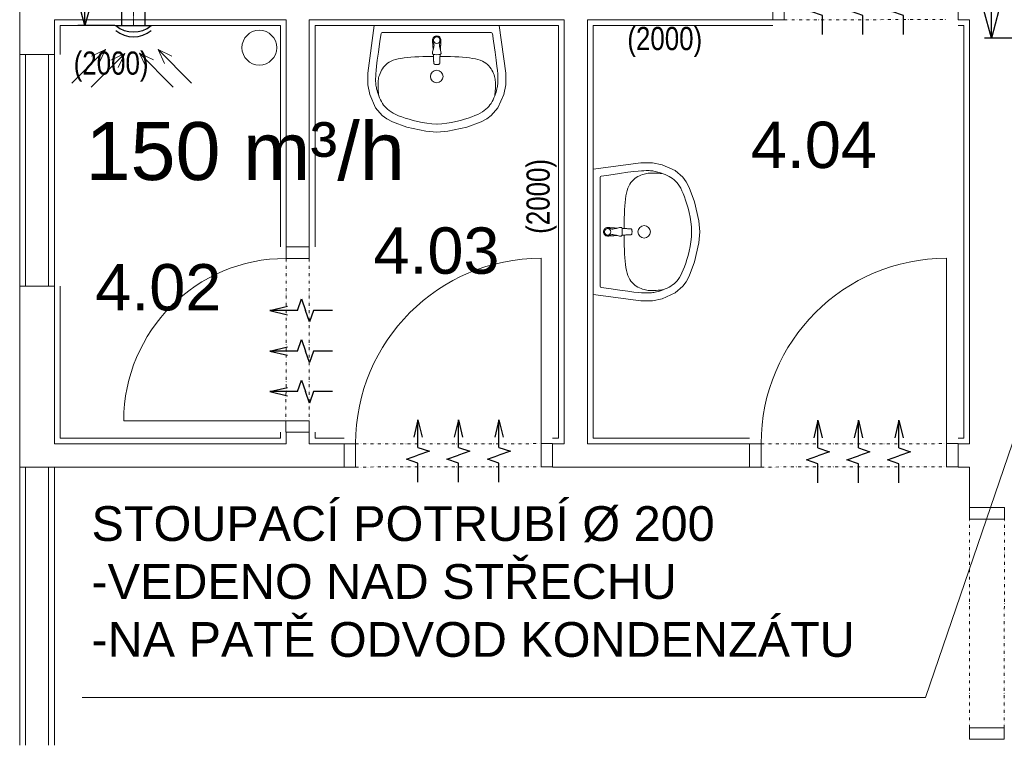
# Model space of a CAD drawing. Header units: millimetres. Extents: x 918337 to 1269480, y -257156 to -67477.
# Tile 46 of 114: x 1123336 to 1127585, y -222198 to -219092. Entities that reach past the tile are written whole.
import ezdxf

# ---------------------------------------------------------------- set-up
doc = ezdxf.new("R2010")
doc.units = ezdxf.units.MM
doc.linetypes.add('ACAD_ISO10W100', pattern=[18.5, 12, -3, 0.5, -3])
doc.linetypes.add('DĚLICÍ2', pattern=[15.875, 6.35, -3.175, 0, -3.175, 0, -3.175])
doc.layers.get('0').update_dxf_attribs({"color": 8, "lineweight": 9})
for name, color, linetype, lineweight in [('1VZT - LEGENDY', 7, 'Continuous', 13), ('1VZT-POPIS', 7, 'Continuous', 13), ('1VZT-POTRUBI', 4, 'Continuous', 30), ('1VZT-ČERCHOVANÁ', 7, 'ACAD_ISO10W100', 9), ('LEGENDY', 7, 'Continuous', 9), ('St_plocha_místnosti', 3, 'Continuous', 18)]:
    doc.layers.add(name, color=color, linetype=linetype, lineweight=lineweight)
doc.layers.add('1VZT-vytápění', color=1, linetype='Continuous')
doc.styles.add('Andy', font='arial.ttf')
doc.styles.get("Standard").update_dxf_attribs({"font": 'arial.ttf'})
doc.dimstyles.new('ISO-25', dxfattribs={"dimtxt": 2.5, "dimasz": 2.5, "dimexe": 1.25, "dimexo": 0.625, "dimtad": 1, "dimtxsty": 'Standard', "dimcen": 2.5, "dimadec": 0, "dimazin": 0, "dimtfac": 1, "dimtmove": 0, "dimatfit": 3, "dimfxl": 1, "dimarcsym": 0})

# ---------------------------------------------------------------- blocks, each defined once
blk = doc.blocks.new('asaas')
at = {"layer": '1VZT-POTRUBI', "ltscale": 0.1}
blk.add_line((1122601.9, -249372.7), (1122751.9, -249372.7), dxfattribs=at)
for centre in [(1122676.9, -249282.6), (1122676.9, -249303.9)]:
    blk.add_arc(centre, 117.7, 229.9161, 310.0839, dxfattribs=at)
blk = doc.blocks.new('sdcwdweedwed')
at = {"layer": '1VZT - LEGENDY', "ltscale": 0.5}
for p, q in [((1122410.5, -249621.8), (1122555.8, -249476.5)), ((1122494.2, -249638.4), (1122639.5, -249493.2)), ((1122555.8, -249476.5), (1122495.9, -249505.1)), ((1122555.8, -249476.5), (1122527.2, -249536.5)), ((1122639.5, -249493.2), (1122579.6, -249521.8)), ((1122639.5, -249493.2), (1122610.9, -249553.1)), ((1122848.5, -249637.7), (1122703.2, -249492.4)), ((1122703.2, -249492.4), (1122731.8, -249552.4)), ((1122703.2, -249492.4), (1122763.1, -249521.1)), ((1122928, -249621.8), (1122782.8, -249476.5)), ((1122782.8, -249476.5), (1122811.4, -249536.5)), ((1122782.8, -249476.5), (1122842.7, -249505.1))]:
    blk.add_line(p, q, dxfattribs=at)
blk = doc.blocks.new('wedwdwedw')
at = {"layer": '1VZT - LEGENDY'}
blk.add_blockref('sdcwdweedwed', (0, 0), dxfattribs=at)
at = {"layer": '1VZT-POTRUBI'}
blk.add_blockref('asaas', (0, 0), dxfattribs=at)
blk = doc.blocks.new('fegevdfvdfv')
at = {"layer": '1VZT-vytápění'}
for p, q in [((-286977.9, 271465.6), (-286995.9, 271389.6)), ((-286977.9, 271465.6), (-286959.9, 271389.6)), ((-286977.9, 271346.2), (-286977.9, 271465.6)), ((-286803, 271465.6), (-286821, 271389.6)), ((-286803, 271465.6), (-286785, 271389.6)), ((-286803, 271346.2), (-286803, 271465.6)), ((-286628.1, 271465.6), (-286646.1, 271389.6)), ((-286628.1, 271465.6), (-286610, 271389.6)), ((-286628.1, 271346.2), (-286628.1, 271465.6)), ((-286977.9, 271346.2), (-286928.2, 271329.2)), ((-286803, 271346.2), (-286753.3, 271329.2)), ((-286628.1, 271346.2), (-286578.4, 271329.2)), ((-287027.6, 271295.1), (-286977.9, 271312.2)), ((-286977.9, 271278.1), (-287027.6, 271295.1)), ((-286928.2, 271329.2), (-286977.9, 271312.2)), ((-286852.7, 271295.1), (-286803, 271312.2)), ((-286803, 271278.1), (-286852.7, 271295.1)), ((-286753.3, 271329.2), (-286803, 271312.2)), ((-286677.7, 271295.1), (-286628.1, 271312.2)), ((-286628.1, 271278.1), (-286677.7, 271295.1)), ((-286578.4, 271329.2), (-286628.1, 271312.2)), ((-286977.9, 271195.6), (-286977.9, 271278.1)), ((-286803, 271195.6), (-286803, 271278.1)), ((-286628.1, 271195.6), (-286628.1, 271278.1))]:
    blk.add_line(p, q, dxfattribs=at)
blk = doc.blocks.new('_Open30')
at = {"color": 0, "linetype": 'ByBlock', "lineweight": -2}
for p, q in [((-1, 0.268), (0, 0)), ((0, 0), (-1, -0.268)), ((0, 0), (-1, 0))]:
    blk.add_line(p, q, dxfattribs=at)
blk = doc.blocks.new('*D837')
at = {"layer": '1VZT - LEGENDY', "color": 0, "lineweight": -2, "ltscale": 0.1, "transparency": 16777216}
for p, q in [((1127618.1, -218464.7), (1127499.5, -218464.7)), ((1127529.5, -218584.7), (1127529.5, -219051.8)), ((1127618.1, -219171.8), (1127499.5, -219171.8))]:
    blk.add_line(p, q, dxfattribs=at)
at = {"layer": 'Defpoints', "color": 0, "ltscale": 0.1, "transparency": 16777216}
for p in [(1127648.1, -218464.7), (1127529.5, -219171.8), (1127648.1, -219171.8)]:
    blk.add_point(p, dxfattribs=at)
at = {"layer": '1VZT - LEGENDY', "color": 0, "lineweight": -2, "ltscale": 0.1, "transparency": 16777216, "xscale": 120, "yscale": 120, "zscale": 120}
for p, rotation in [((1127529.5, -218464.7), 90), ((1127529.5, -219171.8), 270)]:
    blk.add_blockref('_Open30', p, dxfattribs=dict(at, rotation=rotation))
at = {"layer": '1VZT - LEGENDY', "color": 0, "ltscale": 0.1, "transparency": 16777216, "insert": (1127438.2, -218818.3), "char_height": 120, "attachment_point": 5, "rotation": 90}
blk.add_mtext('700', dxfattribs=at)
blk = doc.blocks.new('*D839')
at = {"layer": '1VZT - LEGENDY', "color": 0, "lineweight": -2, "ltscale": 0.1, "transparency": 16777216}
for p, q in [((1123746.6, -218472.2), (1123587.1, -218472.2)), ((1123617.1, -218592.2), (1123617.1, -218997.8)), ((1123746.6, -219117.8), (1123587.1, -219117.8))]:
    blk.add_line(p, q, dxfattribs=at)
at = {"layer": 'Defpoints', "color": 0, "ltscale": 0.1, "transparency": 16777216}
for p in [(1123776.6, -218472.2), (1123617.1, -219117.8), (1123776.6, -219117.8)]:
    blk.add_point(p, dxfattribs=at)
at = {"layer": '1VZT - LEGENDY', "color": 0, "lineweight": -2, "ltscale": 0.1, "transparency": 16777216, "xscale": 120, "yscale": 120, "zscale": 120}
for p, rotation in [((1123617.1, -218472.2), 90), ((1123617.1, -219117.8), 270)]:
    blk.add_blockref('_Open30', p, dxfattribs=dict(at, rotation=rotation))
at = {"layer": '1VZT - LEGENDY', "color": 0, "ltscale": 0.1, "transparency": 16777216, "insert": (1123525.9, -218795), "char_height": 120, "attachment_point": 5, "rotation": 90}
blk.add_mtext('650', dxfattribs=at)
blk = doc.blocks.new('ASXAXASXAX')
at = {"color": 8, "ltscale": 2}
for p, q in [((1153627.3, -252448.3), (1153627.3, -252848.3)), ((1156877.3, -252698.3), (1156877.3, -252598.3)), ((1157677.3, -252698.3), (1157677.3, -252598.3)), ((1154777.3, -252698.3), (1153777.3, -252698.3)), ((1153777.3, -252698.3), (1153777.3, -252848.3)), ((1154777.3, -252698.3), (1154777.3, -253678.3)), ((1155977.3, -252698.3), (1154877.3, -252698.3)), ((1154877.3, -252698.3), (1154877.3, -253678.3)), ((1155977.3, -252698.3), (1155977.3, -254528.3)), ((1156877.3, -252698.3), (1156077.3, -252698.3)), ((1156077.3, -252698.3), (1156077.3, -254528.3)), ((1157727.3, -252698.3), (1157677.3, -252698.3)), ((1157727.3, -252698.3), (1157727.3, -254528.3)), ((1153627.3, -253848.3), (1153627.3, -252848.3)), ((1153777.3, -252848.3), (1153627.3, -252848.3)), ((1153652.3, -253848.3), (1153652.3, -252848.3)), ((1153752.3, -253848.3), (1153752.3, -252848.3)), ((1153777.3, -252848.3), (1153777.3, -253848.3)), ((1154777.3, -253678.3), (1154877.3, -253678.3)), ((1153777.3, -253848.3), (1153627.3, -253848.3)), ((1153627.3, -253848.3), (1153627.3, -254628.3)), ((1153777.3, -253848.3), (1153777.3, -254528.3)), ((1154777.3, -254478.3), (1154877.3, -254478.3)), ((1154777.3, -254478.3), (1154777.3, -254528.3)), ((1154877.3, -254478.3), (1154877.3, -254528.3)), ((1154777.3, -254528.3), (1153777.3, -254528.3)), ((1155027.3, -254528.3), (1154877.3, -254528.3)), ((1155027.3, -254528.3), (1155027.3, -254628.3)), ((1155977.3, -254528.3), (1155927.3, -254528.3)), ((1155927.3, -254528.3), (1155927.3, -254628.3)), ((1156777.3, -254528.3), (1156077.3, -254528.3)), ((1156777.3, -254528.3), (1156777.3, -254628.3)), ((1157727.3, -254528.3), (1157677.3, -254528.3)), ((1157677.3, -254528.3), (1157677.3, -254628.3)), ((1153627.3, -255828.3), (1153627.3, -254628.3)), ((1155027.3, -254628.3), (1153627.3, -254628.3)), ((1153652.3, -255828.3), (1153652.3, -254628.3)), ((1153752.3, -255828.3), (1153752.3, -254628.3)), ((1153777.3, -254628.3), (1153777.3, -255828.3)), ((1156777.3, -254628.3), (1155927.3, -254628.3)), ((1157727.3, -254628.3), (1157677.3, -254628.3)), ((1157727.3, -254628.3), (1157727.3, -254803.3)), ((1157727.3, -254803.3), (1157877.3, -254803.3))]:
    blk.add_line(p, q, dxfattribs=at)
at = {"color": 8, "ltscale": 1.5}
for p, q in [((1154752.3, -252723.3), (1153802.3, -252723.3)), ((1153802.3, -252723.3), (1153802.3, -252848.3)), ((1154752.3, -253678.3), (1154752.3, -252723.3)), ((1155952.3, -252723.3), (1154902.3, -252723.3)), ((1154902.3, -252723.3), (1154902.3, -253678.3)), ((1155952.3, -254503.3), (1155952.3, -252723.3)), ((1156877.3, -252723.3), (1156102.3, -252723.3)), ((1156102.3, -252723.3), (1156102.3, -254503.3)), ((1157702.3, -252723.3), (1157677.3, -252723.3)), ((1157702.3, -254503.3), (1157702.3, -252723.3)), ((1153802.3, -253848.3), (1153802.3, -254503.3)), ((1153802.3, -254503.3), (1154752.3, -254503.3)), ((1154752.3, -254503.3), (1154752.3, -254478.3)), ((1154902.3, -254478.3), (1154902.3, -254503.3)), ((1154902.3, -254503.3), (1155027.3, -254503.3)), ((1155927.3, -254503.3), (1155952.3, -254503.3)), ((1156102.3, -254503.3), (1156777.3, -254503.3)), ((1157677.3, -254503.3), (1157702.3, -254503.3))]:
    blk.add_line(p, q, dxfattribs=at)
at = {"color": 8}
for p, q in [((1155157.3, -252723.4), (1155129.5, -252929.2)), ((1155157.3, -252723.4), (1155697.3, -252723.2)), ((1155697.3, -252723.2), (1155725.2, -252929)), ((1155187.3, -252757.6), (1155182.2, -252790.5)), ((1155192.3, -252753.4), (1155662.2, -252753.3)), ((1155667.2, -252757.5), (1155672.3, -252790.3)), ((1155182.2, -252790.5), (1155175.2, -252837.8)), ((1155409, -252785), (1155409.1, -252787.3)), ((1155409.1, -252787.3), (1155409.2, -252789.2)), ((1155409.2, -252789.2), (1155409.3, -252790.9)), ((1155409.3, -252790.9), (1155409.3, -252792.3)), ((1155409.3, -252792.3), (1155409.4, -252793.6)), ((1155409.4, -252793.6), (1155409.4, -252794.7)), ((1155409.4, -252794.7), (1155409.5, -252795.8)), ((1155409.5, -252795.8), (1155409.6, -252796.9)), ((1155409.6, -252796.9), (1155409.6, -252797.9)), ((1155409.6, -252797.9), (1155409.7, -252799)), ((1155409.7, -252799), (1155409.8, -252800.1)), ((1155409.8, -252800.1), (1155409.9, -252801.3)), ((1155409.9, -252801.3), (1155410, -252802.6)), ((1155410, -252802.6), (1155410.1, -252803.9)), ((1155410.1, -252803.9), (1155410.2, -252805.3)), ((1155410.2, -252805.3), (1155410.3, -252806.8)), ((1155410.3, -252806.8), (1155410.4, -252808.3)), ((1155410.4, -252778.6), (1155410.4, -252778.6)), ((1155410.4, -252808.3), (1155410.5, -252809.8)), ((1155412.3, -252786.9), (1155413, -252793.9)), ((1155413, -252793.9), (1155414.3, -252799.7)), ((1155414.3, -252799.7), (1155415.2, -252804.2)), ((1155414.4, -252773.1), (1155414.4, -252773.1)), ((1155415.6, -252808.3), (1155414.9, -252813.7)), ((1155415.2, -252804.2), (1155415.6, -252808.3)), ((1155420.2, -252769.5), (1155420.2, -252769.5)), ((1155427.3, -252768.3), (1155427.3, -252768.3)), ((1155434.3, -252769.5), (1155434.3, -252769.5)), ((1155439.3, -252804.2), (1155439, -252808.3)), ((1155439, -252808.3), (1155439.7, -252813.7)), ((1155440.3, -252799.7), (1155439.3, -252804.2)), ((1155440.2, -252773.1), (1155440.2, -252773.1)), ((1155441.5, -252793.9), (1155440.3, -252799.7)), ((1155442.3, -252786.9), (1155441.5, -252793.9)), ((1155444.1, -252778.6), (1155444.1, -252778.6)), ((1155444.2, -252808.3), (1155444.1, -252809.8)), ((1155444.3, -252806.8), (1155444.2, -252808.3)), ((1155444.4, -252805.3), (1155444.3, -252806.8)), ((1155444.5, -252803.9), (1155444.4, -252805.3)), ((1155444.6, -252802.5), (1155444.5, -252803.9)), ((1155444.7, -252801.3), (1155444.6, -252802.5)), ((1155444.8, -252800.1), (1155444.7, -252801.3)), ((1155444.9, -252797.9), (1155444.8, -252799)), ((1155444.8, -252799), (1155444.8, -252800.1)), ((1155445, -252796.8), (1155444.9, -252797.9)), ((1155445.1, -252794.7), (1155445, -252795.8)), ((1155445, -252795.8), (1155445, -252796.8)), ((1155445.2, -252793.6), (1155445.1, -252794.7)), ((1155445.3, -252790.9), (1155445.2, -252792.3)), ((1155445.2, -252792.3), (1155445.2, -252793.6)), ((1155445.4, -252789.2), (1155445.3, -252790.9)), ((1155445.5, -252785), (1155445.4, -252787.3)), ((1155445.4, -252787.3), (1155445.4, -252789.2)), ((1155672.3, -252790.3), (1155679.3, -252837.7)), ((1155175.2, -252837.8), (1155170.4, -252873.2)), ((1155409.1, -252836.8), (1155408.3, -252843.5)), ((1155408.3, -252843.5), (1155409.2, -252845.8)), ((1155412.6, -252823.8), (1155409.1, -252836.8)), ((1155409.2, -252845.8), (1155410.7, -252846.8)), ((1155410.5, -252809.8), (1155410.6, -252811.3)), ((1155410.6, -252811.3), (1155410.7, -252812.8)), ((1155410.7, -252812.8), (1155410.8, -252814.4)), ((1155410.7, -252846.8), (1155414.7, -252848)), ((1155410.8, -252814.4), (1155410.9, -252816.2)), ((1155410.9, -252816.2), (1155411, -252818.1)), ((1155411, -252818.1), (1155411.2, -252820.2)), ((1155411.2, -252820.2), (1155411.3, -252822.5)), ((1155411.3, -252822.5), (1155411.5, -252825)), ((1155411.5, -252825), (1155411.7, -252827.4)), ((1155414.9, -252813.7), (1155412.6, -252823.8)), ((1155412.9, -252847.6), (1155413.1, -252850.8)), ((1155413.1, -252850.8), (1155413.2, -252854.4)), ((1155414.7, -252848), (1155418.4, -252848.5)), ((1155418.4, -252848.5), (1155427.3, -252849.2)), ((1155436.2, -252848.5), (1155427.3, -252849.2)), ((1155439.9, -252848), (1155436.2, -252848.5)), ((1155439.7, -252813.7), (1155441.9, -252823.7)), ((1155443.9, -252846.7), (1155439.9, -252848)), ((1155441.5, -252850.8), (1155441.3, -252854.4)), ((1155441.7, -252847.6), (1155441.5, -252850.8)), ((1155441.9, -252823.7), (1155445.5, -252836.8)), ((1155443.1, -252825), (1155442.9, -252827.4)), ((1155443.2, -252822.5), (1155443.1, -252825)), ((1155443.4, -252820.1), (1155443.2, -252822.5)), ((1155443.5, -252818.1), (1155443.4, -252820.1)), ((1155443.7, -252816.2), (1155443.5, -252818.1)), ((1155443.8, -252814.4), (1155443.7, -252816.2)), ((1155443.9, -252812.8), (1155443.8, -252814.4)), ((1155444, -252811.3), (1155443.9, -252812.8)), ((1155445.3, -252845.8), (1155443.9, -252846.7)), ((1155444.1, -252809.8), (1155444, -252811.3)), ((1155446.3, -252843.5), (1155445.3, -252845.8)), ((1155445.5, -252836.8), (1155446.3, -252843.5)), ((1155679.3, -252837.7), (1155684.2, -252873.1)), ((1155170.4, -252873.2), (1155167.3, -252899)), ((1155208.4, -252891.3), (1155202.7, -252896.9)), ((1155214.9, -252886.1), (1155208.4, -252891.3)), ((1155222.1, -252881.3), (1155214.9, -252886.1)), ((1155230.2, -252877), (1155222.1, -252881.3)), ((1155239.3, -252873.3), (1155230.2, -252877)), ((1155249.3, -252870), (1155239.3, -252873.3)), ((1155260.5, -252867.2), (1155249.3, -252870)), ((1155272.7, -252864.8), (1155260.5, -252867.2)), ((1155286, -252862.8), (1155272.7, -252864.8)), ((1155300.3, -252861.2), (1155286, -252862.8)), ((1155315.7, -252859.9), (1155300.3, -252861.2)), ((1155332.1, -252858.8), (1155315.7, -252859.9)), ((1155349.5, -252858), (1155332.1, -252858.8)), ((1155367.8, -252857.4), (1155349.5, -252858)), ((1155386.9, -252857.1), (1155367.8, -252857.4)), ((1155406.8, -252856.8), (1155386.9, -252857.1)), ((1155413.3, -252856.8), (1155406.8, -252856.8)), ((1155413.2, -252854.4), (1155413.4, -252857.9)), ((1155413.4, -252857.9), (1155413.5, -252861.5)), ((1155413.5, -252861.5), (1155413.6, -252865)), ((1155413.6, -252865), (1155413.7, -252868.3)), ((1155413.7, -252868.3), (1155413.8, -252871.4)), ((1155413.8, -252871.4), (1155413.9, -252874.2)), ((1155413.9, -252874.2), (1155413.9, -252876.7)), ((1155413.9, -252876.7), (1155414, -252878.8)), ((1155414, -252878.8), (1155414.1, -252880.6)), ((1155414.1, -252880.6), (1155414.1, -252882.1)), ((1155414.1, -252882.1), (1155414.2, -252883.3)), ((1155414.2, -252883.3), (1155414.3, -252884.3)), ((1155414.3, -252884.3), (1155414.4, -252885.1)), ((1155414.4, -252885.1), (1155414.5, -252885.8)), ((1155414.5, -252885.8), (1155414.6, -252886.5)), ((1155414.6, -252886.5), (1155414.8, -252887.1)), ((1155414.8, -252887.1), (1155414.9, -252887.6)), ((1155414.9, -252887.6), (1155415.1, -252888)), ((1155415.1, -252888), (1155415.3, -252888.4)), ((1155415.3, -252888.4), (1155415.6, -252888.8)), ((1155415.6, -252888.8), (1155415.8, -252889.1)), ((1155415.8, -252889.1), (1155416.2, -252889.5)), ((1155416.2, -252889.5), (1155416.6, -252889.8)), ((1155416.6, -252889.8), (1155417, -252890)), ((1155417, -252890), (1155417.6, -252890.3)), ((1155417.6, -252890.3), (1155418.3, -252890.5)), ((1155418.3, -252890.5), (1155419.2, -252890.7)), ((1155419.2, -252890.7), (1155420.6, -252890.8)), ((1155420.6, -252890.8), (1155422.5, -252890.9)), ((1155422.5, -252890.9), (1155425.1, -252891)), ((1155425.1, -252891), (1155427.3, -252891)), ((1155429.5, -252891), (1155427.3, -252891)), ((1155432.1, -252890.9), (1155429.5, -252891)), ((1155434, -252890.8), (1155432.1, -252890.9)), ((1155435.3, -252890.7), (1155434, -252890.8)), ((1155436.3, -252890.5), (1155435.3, -252890.7)), ((1155437, -252890.3), (1155436.3, -252890.5)), ((1155437.6, -252890), (1155437, -252890.3)), ((1155438, -252889.8), (1155437.6, -252890)), ((1155438.4, -252889.5), (1155438, -252889.8)), ((1155438.7, -252889.1), (1155438.4, -252889.5)), ((1155439, -252888.8), (1155438.7, -252889.1)), ((1155439.3, -252888.4), (1155439, -252888.8)), ((1155439.5, -252888), (1155439.3, -252888.4)), ((1155439.7, -252887.5), (1155439.5, -252888)), ((1155439.8, -252887), (1155439.7, -252887.5)), ((1155440, -252886.5), (1155439.8, -252887)), ((1155440.1, -252885.8), (1155440, -252886.5)), ((1155440.2, -252885.1), (1155440.1, -252885.8)), ((1155440.3, -252884.3), (1155440.2, -252885.1)), ((1155440.4, -252883.2), (1155440.3, -252884.3)), ((1155440.5, -252880.6), (1155440.4, -252882.1)), ((1155440.4, -252882.1), (1155440.4, -252883.2)), ((1155440.6, -252878.8), (1155440.5, -252880.6)), ((1155440.7, -252876.7), (1155440.6, -252878.8)), ((1155440.8, -252871.4), (1155440.7, -252874.2)), ((1155440.7, -252874.2), (1155440.7, -252876.7)), ((1155440.9, -252868.3), (1155440.8, -252871.4)), ((1155441, -252865), (1155440.9, -252868.3)), ((1155441.1, -252861.5), (1155441, -252865)), ((1155441.2, -252857.9), (1155441.1, -252861.5)), ((1155441.3, -252854.4), (1155441.2, -252857.9)), ((1155441.2, -252856.8), (1155447.8, -252856.8)), ((1155447.8, -252856.8), (1155467.7, -252857)), ((1155467.7, -252857), (1155486.8, -252857.4)), ((1155486.8, -252857.4), (1155505.1, -252858)), ((1155505.1, -252858), (1155522.5, -252858.8)), ((1155522.5, -252858.8), (1155538.9, -252859.8)), ((1155538.9, -252859.8), (1155554.3, -252861.1)), ((1155554.3, -252861.1), (1155568.6, -252862.8)), ((1155568.6, -252862.8), (1155581.9, -252864.7)), ((1155581.9, -252864.7), (1155594.1, -252867.1)), ((1155594.1, -252867.1), (1155605.2, -252869.9)), ((1155605.2, -252869.9), (1155615.3, -252873.2)), ((1155615.3, -252873.2), (1155624.4, -252876.9)), ((1155624.4, -252876.9), (1155632.5, -252881.2)), ((1155632.5, -252881.2), (1155639.7, -252885.9)), ((1155639.7, -252885.9), (1155646.1, -252891.2)), ((1155646.1, -252891.2), (1155651.9, -252896.8)), ((1155684.2, -252873.1), (1155687.3, -252898.9)), ((1155129.5, -252929.2), (1155129.4, -252979.4)), ((1155164.4, -252931.6), (1155163.7, -252942.8)), ((1155165.4, -252917.6), (1155164.4, -252931.6)), ((1155167.3, -252899), (1155165.4, -252917.6)), ((1155182.5, -252930), (1155180, -252936.7)), ((1155185.5, -252923.1), (1155182.5, -252930)), ((1155189, -252916.3), (1155185.5, -252923.1)), ((1155193.1, -252909.5), (1155189, -252916.3)), ((1155197.6, -252903), (1155193.1, -252909.5)), ((1155202.7, -252896.9), (1155197.6, -252903)), ((1155651.9, -252896.8), (1155657, -252902.9)), ((1155657, -252902.9), (1155661.5, -252909.4)), ((1155661.5, -252909.4), (1155665.6, -252916.1)), ((1155665.6, -252916.1), (1155669.1, -252923)), ((1155669.1, -252923), (1155672.1, -252929.9)), ((1155672.1, -252929.9), (1155674.6, -252936.5)), ((1155687.3, -252898.9), (1155689.2, -252917.5)), ((1155689.2, -252917.5), (1155690.2, -252931.4)), ((1155690.2, -252931.4), (1155690.9, -252942.7)), ((1155725.2, -252929), (1155725.3, -252979.2)), ((1155163.4, -252952), (1155163.3, -252959.3)), ((1155163.3, -252959.3), (1155163.4, -252965.3)), ((1155163.7, -252942.8), (1155163.4, -252952)), ((1155163.4, -252965.3), (1155163.7, -252970.6)), ((1155163.7, -252970.6), (1155164.2, -252975.6)), ((1155164.2, -252975.6), (1155164.8, -252980.7)), ((1155174, -252966.5), (1155173.8, -252972.8)), ((1155173.8, -252972.8), (1155173.9, -252979.9)), ((1155174.5, -252960.5), (1155174, -252966.5)), ((1155175.3, -252954.8), (1155174.5, -252960.5)), ((1155176.4, -252949), (1155175.3, -252954.8)), ((1155178, -252943.1), (1155176.4, -252949)), ((1155180, -252936.7), (1155178, -252943.1)), ((1155674.6, -252936.5), (1155676.6, -252942.9)), ((1155676.6, -252942.9), (1155678.2, -252948.9)), ((1155678.2, -252948.9), (1155679.3, -252954.7)), ((1155679.3, -252954.7), (1155680.1, -252960.4)), ((1155680.1, -252960.4), (1155680.6, -252966.4)), ((1155680.6, -252966.4), (1155680.8, -252972.7)), ((1155680.8, -252972.7), (1155680.8, -252979.7)), ((1155690.5, -252975.5), (1155689.8, -252980.6)), ((1155690.9, -252970.5), (1155690.5, -252975.5)), ((1155690.9, -252942.7), (1155691.3, -252951.8)), ((1155691.2, -252965.2), (1155690.9, -252970.5)), ((1155691.4, -252959.2), (1155691.2, -252965.2)), ((1155691.3, -252951.8), (1155691.4, -252959.2)), ((1155129.4, -252979.4), (1155138.2, -253020.8)), ((1155138.2, -253020.8), (1155163.6, -253077.7)), ((1155164.8, -252980.7), (1155165.6, -252985.9)), ((1155165.6, -252985.9), (1155166.6, -252991.2)), ((1155166.6, -252991.2), (1155167.9, -252996.9)), ((1155167.9, -252996.9), (1155169.5, -253003.2)), ((1155169.5, -253003.2), (1155171.6, -253010.3)), ((1155171.6, -253010.3), (1155174.2, -253018)), ((1155173.9, -252979.9), (1155174, -252987.6)), ((1155174, -252987.6), (1155174.4, -252995.9)), ((1155174.2, -253018), (1155177.2, -253026.3)), ((1155174.4, -252995.9), (1155174.8, -253004.3)), ((1155174.8, -253004.3), (1155175.5, -253012.4)), ((1155175.5, -253012.4), (1155176.3, -253019.9)), ((1155176.3, -253019.9), (1155177.2, -253026.3)), ((1155680.5, -253017.9), (1155677.4, -253026.2)), ((1155678.4, -253019.7), (1155677.4, -253026.2)), ((1155679.2, -253012.3), (1155678.4, -253019.7)), ((1155679.8, -253004.2), (1155679.2, -253012.3)), ((1155680.3, -252995.8), (1155679.8, -253004.2)), ((1155680.6, -252987.5), (1155680.3, -252995.8)), ((1155683, -253010.1), (1155680.5, -253017.9)), ((1155680.8, -252979.7), (1155680.6, -252987.5)), ((1155685.1, -253003.1), (1155683, -253010.1)), ((1155686.8, -252996.8), (1155685.1, -253003.1)), ((1155688.1, -252991.1), (1155686.8, -252996.8)), ((1155689.1, -252985.7), (1155688.1, -252991.1)), ((1155689.8, -252980.6), (1155689.1, -252985.7)), ((1155716.4, -253020.6), (1155691.1, -253077.6)), ((1155725.3, -252979.2), (1155716.4, -253020.6)), ((1155177.2, -253026.3), (1155180.7, -253034.8)), ((1155180.7, -253034.8), (1155184.5, -253043.2)), ((1155184.5, -253043.2), (1155188.7, -253051.4)), ((1155188.7, -253051.4), (1155193.2, -253059)), ((1155193.2, -253059), (1155198, -253066.1)), ((1155661.5, -253058.9), (1155656.7, -253066)), ((1155665.9, -253051.3), (1155661.5, -253058.9)), ((1155670.1, -253043.1), (1155665.9, -253051.3)), ((1155674, -253034.6), (1155670.1, -253043.1)), ((1155677.4, -253026.2), (1155674, -253034.6)), ((1155163.6, -253077.7), (1155192.1, -253111.1)), ((1155198, -253066.1), (1155203.1, -253072.6)), ((1155203.1, -253072.6), (1155208.7, -253078.7)), ((1155208.7, -253078.7), (1155215, -253084.5)), ((1155215, -253084.5), (1155222.1, -253090.2)), ((1155222.1, -253090.2), (1155230.3, -253095.7)), ((1155230.3, -253095.7), (1155239.7, -253101.2)), ((1155239.7, -253101.2), (1155250.5, -253106.7)), ((1155615, -253101.1), (1155604.2, -253106.6)), ((1155624.4, -253095.6), (1155615, -253101.1)), ((1155632.6, -253090.1), (1155624.4, -253095.6)), ((1155639.7, -253084.4), (1155632.6, -253090.1)), ((1155646, -253078.6), (1155639.7, -253084.4)), ((1155651.6, -253072.5), (1155646, -253078.6)), ((1155656.7, -253066), (1155651.6, -253072.5)), ((1155691.1, -253077.6), (1155662.6, -253111)), ((1155192.1, -253111.1), (1155211.6, -253125.4)), ((1155211.6, -253125.4), (1155235.6, -253138.3)), ((1155235.6, -253138.3), (1155297.9, -253161.4)), ((1155250.5, -253106.7), (1155262.8, -253112.1)), ((1155262.8, -253112.1), (1155276.4, -253117.4)), ((1155276.4, -253117.4), (1155291.4, -253122.6)), ((1155291.4, -253122.6), (1155307.9, -253127.8)), ((1155307.9, -253127.8), (1155325.6, -253132.8)), ((1155325.6, -253132.8), (1155344.4, -253137.5)), ((1155344.4, -253137.5), (1155364.1, -253141.5)), ((1155364.1, -253141.5), (1155384.6, -253144.8)), ((1155384.6, -253144.8), (1155406, -253147.1)), ((1155406, -253147.1), (1155429.2, -253148.4)), ((1155448.7, -253147.1), (1155425.5, -253148.4)), ((1155470.1, -253144.8), (1155448.7, -253147.1)), ((1155490.6, -253141.5), (1155470.1, -253144.8)), ((1155510.3, -253137.4), (1155490.6, -253141.5)), ((1155529.1, -253132.8), (1155510.3, -253137.4)), ((1155546.8, -253127.7), (1155529.1, -253132.8)), ((1155563.3, -253122.6), (1155546.8, -253127.7)), ((1155619.2, -253138.2), (1155556.8, -253161.3)), ((1155578.3, -253117.3), (1155563.3, -253122.6)), ((1155592, -253112), (1155578.3, -253117.3)), ((1155604.2, -253106.6), (1155592, -253112)), ((1155643.1, -253125.3), (1155619.2, -253138.2)), ((1155662.6, -253111), (1155643.1, -253125.3)), ((1155297.9, -253161.4), (1155380, -253179.5)), ((1155380, -253179.5), (1155427.4, -253183.3)), ((1155474.8, -253179.5), (1155427.4, -253183.3)), ((1155556.8, -253161.3), (1155474.8, -253179.5)), ((1156102.2, -253343.3), (1156308, -253315.4)), ((1156308, -253315.4), (1156358.2, -253315.3)), ((1156358.2, -253315.3), (1156399.6, -253324.1)), ((1156102.3, -253883.3), (1156102.2, -253343.3)), ((1156216.6, -253361.2), (1156252, -253356.4)), ((1156252, -253356.4), (1156277.9, -253353.3)), ((1156277.9, -253353.3), (1156296.5, -253351.4)), ((1156296.5, -253351.4), (1156310.4, -253350.3)), ((1156310.4, -253350.3), (1156321.7, -253349.6)), ((1156321.7, -253349.6), (1156330.8, -253349.3)), ((1156330.8, -253349.3), (1156338.1, -253349.2)), ((1156333.6, -253361.2), (1156339.4, -253360.4)), ((1156338.1, -253349.2), (1156344.2, -253349.3)), ((1156339.4, -253360.4), (1156345.3, -253360)), ((1156344.2, -253349.3), (1156349.4, -253349.6)), ((1156345.3, -253360), (1156351.7, -253359.8)), ((1156349.4, -253349.6), (1156354.4, -253350.1)), ((1156351.7, -253359.8), (1156358.7, -253359.8)), ((1156354.4, -253350.1), (1156359.5, -253350.7)), ((1156358.7, -253359.8), (1156366.5, -253359.9)), ((1156359.5, -253350.7), (1156364.7, -253351.5)), ((1156364.7, -253351.5), (1156370, -253352.5)), ((1156366.5, -253359.9), (1156374.7, -253360.3)), ((1156370, -253352.5), (1156375.7, -253353.8)), ((1156374.7, -253360.3), (1156383.1, -253360.7)), ((1156375.7, -253353.8), (1156382, -253355.4)), ((1156382, -253355.4), (1156389.1, -253357.5)), ((1156383.1, -253360.7), (1156391.2, -253361.4)), ((1156389.1, -253357.5), (1156396.9, -253360.1)), ((1156396.9, -253360.1), (1156405.1, -253363.1)), ((1156399.6, -253324.1), (1156456.5, -253349.4)), ((1156456.5, -253349.4), (1156489.9, -253378)), ((1156132.3, -253848.3), (1156132.2, -253378.3)), ((1156136.4, -253373.4), (1156169.3, -253368.2)), ((1156169.3, -253368.2), (1156216.6, -253361.2)), ((1156260.2, -253408.1), (1156264.9, -253400.8)), ((1156264.9, -253400.8), (1156270.1, -253394.4)), ((1156270.1, -253394.4), (1156275.8, -253388.7)), ((1156275.8, -253388.7), (1156281.9, -253383.6)), ((1156281.9, -253383.6), (1156288.3, -253379)), ((1156288.3, -253379), (1156295.1, -253375)), ((1156295.1, -253375), (1156302, -253371.5)), ((1156302, -253371.5), (1156308.8, -253368.5)), ((1156308.8, -253368.5), (1156315.5, -253366)), ((1156315.5, -253366), (1156321.9, -253363.9)), ((1156321.9, -253363.9), (1156327.9, -253362.4)), ((1156327.9, -253362.4), (1156333.6, -253361.2)), ((1156391.2, -253361.4), (1156398.7, -253362.2)), ((1156398.7, -253362.2), (1156405.1, -253363.1)), ((1156405.1, -253363.1), (1156413.6, -253366.6)), ((1156413.6, -253366.6), (1156422, -253370.4)), ((1156422, -253370.4), (1156430.2, -253374.6)), ((1156430.2, -253374.6), (1156437.9, -253379.1)), ((1156437.9, -253379.1), (1156444.9, -253383.8)), ((1156444.9, -253383.8), (1156451.4, -253388.9)), ((1156451.4, -253388.9), (1156457.5, -253394.5)), ((1156457.5, -253394.5), (1156463.4, -253400.8)), ((1156463.4, -253400.8), (1156469, -253408)), ((1156489.9, -253378), (1156504.2, -253397.5)), ((1156504.2, -253397.5), (1156517.2, -253421.4)), ((1156246, -253446.5), (1156248.8, -253435.3)), ((1156248.8, -253435.3), (1156252.1, -253425.2)), ((1156252.1, -253425.2), (1156255.9, -253416.2)), ((1156255.9, -253416.2), (1156260.2, -253408.1)), ((1156469, -253408), (1156474.6, -253416.2)), ((1156474.6, -253416.2), (1156480.1, -253425.6)), ((1156480.1, -253425.6), (1156485.5, -253436.4)), ((1156485.5, -253436.4), (1156491, -253448.6)), ((1156517.2, -253421.4), (1156540.2, -253483.7)), ((1156238.8, -253501.7), (1156240.1, -253486.3)), ((1156240.1, -253486.3), (1156241.7, -253472)), ((1156241.7, -253472), (1156243.7, -253458.7)), ((1156243.7, -253458.7), (1156246, -253446.5)), ((1156491, -253448.6), (1156496.3, -253462.2)), ((1156496.3, -253462.2), (1156501.5, -253477.3)), ((1156501.5, -253477.3), (1156506.7, -253493.8)), ((1156540.2, -253483.7), (1156558.4, -253565.8)), ((1156236.9, -253535.5), (1156237.7, -253518.1)), ((1156237.7, -253518.1), (1156238.8, -253501.7)), ((1156506.7, -253493.8), (1156511.7, -253511.5)), ((1156511.7, -253511.5), (1156516.4, -253530.2)), ((1156516.4, -253530.2), (1156520.4, -253549.9)), ((1156235.8, -253592.8), (1156236, -253572.9)), ((1156236, -253572.9), (1156236.4, -253553.8)), ((1156236.4, -253553.8), (1156236.9, -253535.5)), ((1156520.4, -253549.9), (1156523.8, -253570.5)), ((1156523.8, -253570.5), (1156526.1, -253591.9)), ((1156558.4, -253565.8), (1156562.3, -253613.2)), ((1156147.2, -253613.3), (1156147.2, -253613.3)), ((1156148.5, -253606.3), (1156148.5, -253606.3)), ((1156152.1, -253600.4), (1156152.1, -253600.4)), ((1156157.6, -253596.4), (1156157.6, -253596.4)), ((1156163.9, -253595.1), (1156166.2, -253595.1)), ((1156165.8, -253598.3), (1156172.9, -253599)), ((1156166.2, -253595.1), (1156168.2, -253595.2)), ((1156168.2, -253595.2), (1156169.8, -253595.3)), ((1156169.8, -253595.3), (1156171.3, -253595.3)), ((1156171.3, -253595.3), (1156172.5, -253595.4)), ((1156172.5, -253595.4), (1156173.7, -253595.5)), ((1156172.9, -253599), (1156178.7, -253600.3)), ((1156173.7, -253595.5), (1156174.7, -253595.5)), ((1156174.7, -253595.5), (1156175.8, -253595.6)), ((1156175.8, -253595.6), (1156176.8, -253595.6)), ((1156176.8, -253595.6), (1156177.9, -253595.7)), ((1156177.9, -253595.7), (1156179, -253595.8)), ((1156178.7, -253600.3), (1156183.1, -253601.2)), ((1156179, -253595.8), (1156180.2, -253595.9)), ((1156180.2, -253595.9), (1156181.5, -253596)), ((1156181.5, -253596), (1156182.9, -253596.1)), ((1156182.9, -253596.1), (1156184.3, -253596.2)), ((1156183.1, -253601.2), (1156187.3, -253601.6)), ((1156184.3, -253596.2), (1156185.7, -253596.3)), ((1156185.7, -253596.3), (1156187.2, -253596.4)), ((1156187.2, -253596.4), (1156188.7, -253596.5)), ((1156187.3, -253601.6), (1156192.6, -253600.9)), ((1156188.7, -253596.5), (1156190.2, -253596.6)), ((1156190.2, -253596.6), (1156191.8, -253596.7)), ((1156191.8, -253596.7), (1156193.4, -253596.8)), ((1156192.6, -253600.9), (1156202.7, -253598.6)), ((1156193.4, -253596.8), (1156195.1, -253596.9)), ((1156195.1, -253596.9), (1156197, -253597)), ((1156197, -253597), (1156199.1, -253597.2)), ((1156199.1, -253597.2), (1156201.4, -253597.3)), ((1156201.4, -253597.3), (1156204, -253597.5)), ((1156202.7, -253598.6), (1156215.8, -253595.1)), ((1156204, -253597.5), (1156206.4, -253597.7)), ((1156215.8, -253595.1), (1156222.4, -253594.2)), ((1156222.4, -253594.2), (1156224.7, -253595.2)), ((1156224.7, -253595.2), (1156225.7, -253596.7)), ((1156225.7, -253596.7), (1156226.9, -253600.7)), ((1156226.5, -253598.9), (1156229.7, -253599)), ((1156226.9, -253600.7), (1156227.5, -253604.4)), ((1156227.5, -253604.4), (1156228.2, -253613.3)), ((1156227.5, -253622.2), (1156228.2, -253613.3)), ((1156229.7, -253599), (1156233.3, -253599.2)), ((1156233.3, -253599.2), (1156236.9, -253599.4)), ((1156235.8, -253599.3), (1156235.8, -253592.8)), ((1156236.9, -253599.4), (1156240.4, -253599.5)), ((1156240.4, -253599.5), (1156243.9, -253599.6)), ((1156243.9, -253599.6), (1156247.2, -253599.7)), ((1156247.2, -253599.7), (1156250.3, -253599.8)), ((1156250.3, -253599.8), (1156253.2, -253599.8)), ((1156253.2, -253599.8), (1156255.7, -253599.9)), ((1156255.7, -253599.9), (1156257.8, -253600)), ((1156257.8, -253600), (1156259.5, -253600)), ((1156259.5, -253600), (1156261, -253600.1)), ((1156261, -253600.1), (1156262.2, -253600.2)), ((1156262.2, -253600.2), (1156263.2, -253600.3)), ((1156263.2, -253600.3), (1156264, -253600.4)), ((1156264, -253600.4), (1156264.8, -253600.5)), ((1156264.8, -253600.5), (1156265.4, -253600.6)), ((1156265.4, -253600.6), (1156266, -253600.7)), ((1156266, -253600.7), (1156266.5, -253600.9)), ((1156266.5, -253600.9), (1156266.9, -253601.1)), ((1156266.9, -253601.1), (1156267.4, -253601.3)), ((1156267.4, -253601.3), (1156267.7, -253601.5)), ((1156267.7, -253601.5), (1156268.1, -253601.8)), ((1156268.1, -253601.8), (1156268.4, -253602.1)), ((1156268.4, -253602.1), (1156268.7, -253602.5)), ((1156268.7, -253602.5), (1156269, -253603)), ((1156269, -253603), (1156269.2, -253603.6)), ((1156269.2, -253603.6), (1156269.4, -253604.3)), ((1156269.4, -253604.3), (1156269.6, -253605.2)), ((1156269.6, -253605.2), (1156269.8, -253606.5)), ((1156269.8, -253606.5), (1156269.9, -253608.4)), ((1156269.9, -253608.4), (1156270, -253611)), ((1156269.9, -253618.1), (1156270, -253615.5)), ((1156270, -253611), (1156270, -253613.3)), ((1156270, -253615.5), (1156270, -253613.3)), ((1156526.1, -253591.9), (1156527.3, -253615)), ((1156526.1, -253634.5), (1156527.3, -253611.4)), ((1156558.5, -253660.6), (1156562.3, -253613.2)), ((1156148.5, -253620.3), (1156148.5, -253620.3)), ((1156152.1, -253626.2), (1156152.1, -253626.2)), ((1156157.6, -253630.2), (1156157.6, -253630.2)), ((1156163.9, -253631.5), (1156166.2, -253631.5)), ((1156165.8, -253628.3), (1156172.9, -253627.6)), ((1156166.2, -253631.5), (1156168.2, -253631.4)), ((1156168.2, -253631.4), (1156169.8, -253631.3)), ((1156169.8, -253631.3), (1156171.3, -253631.2)), ((1156171.3, -253631.2), (1156172.5, -253631.2)), ((1156172.5, -253631.2), (1156173.7, -253631.1)), ((1156172.9, -253627.6), (1156178.7, -253626.3)), ((1156173.7, -253631.1), (1156174.8, -253631.1)), ((1156174.8, -253631.1), (1156175.8, -253631)), ((1156175.8, -253631), (1156176.9, -253630.9)), ((1156176.9, -253630.9), (1156177.9, -253630.8)), ((1156177.9, -253630.8), (1156179, -253630.8)), ((1156178.7, -253626.3), (1156183.1, -253625.3)), ((1156179, -253630.8), (1156180.2, -253630.7)), ((1156180.2, -253630.7), (1156181.5, -253630.6)), ((1156181.5, -253630.6), (1156182.9, -253630.5)), ((1156182.9, -253630.5), (1156184.3, -253630.4)), ((1156183.1, -253625.3), (1156187.3, -253625)), ((1156184.3, -253630.4), (1156185.7, -253630.3)), ((1156185.7, -253630.3), (1156187.2, -253630.2)), ((1156187.2, -253630.2), (1156188.7, -253630.1)), ((1156187.3, -253625), (1156192.6, -253625.7)), ((1156188.7, -253630.1), (1156190.2, -253630)), ((1156190.2, -253630), (1156191.8, -253629.9)), ((1156191.8, -253629.9), (1156193.4, -253629.8)), ((1156192.6, -253625.7), (1156202.7, -253627.9)), ((1156193.4, -253629.8), (1156195.1, -253629.7)), ((1156195.1, -253629.7), (1156197, -253629.5)), ((1156197, -253629.5), (1156199.1, -253629.4)), ((1156199.1, -253629.4), (1156201.4, -253629.2)), ((1156201.4, -253629.2), (1156204, -253629.1)), ((1156202.7, -253627.9), (1156215.8, -253631.5)), ((1156204, -253629.1), (1156206.4, -253628.9)), ((1156215.8, -253631.5), (1156222.5, -253632.3)), ((1156222.5, -253632.3), (1156224.8, -253631.3)), ((1156224.8, -253631.3), (1156225.7, -253629.9)), ((1156225.7, -253629.9), (1156226.9, -253625.9)), ((1156226.5, -253627.7), (1156229.7, -253627.5)), ((1156226.9, -253625.9), (1156227.5, -253622.2)), ((1156229.7, -253627.5), (1156233.3, -253627.3)), ((1156233.3, -253627.3), (1156236.9, -253627.2)), ((1156235.8, -253627.2), (1156235.8, -253633.8)), ((1156235.8, -253633.8), (1156236, -253653.6)), ((1156236, -253653.6), (1156236.4, -253672.8)), ((1156236.9, -253627.2), (1156240.4, -253627.1)), ((1156240.4, -253627.1), (1156243.9, -253626.9)), ((1156243.9, -253626.9), (1156247.2, -253626.9)), ((1156247.2, -253626.9), (1156250.3, -253626.8)), ((1156250.3, -253626.8), (1156253.2, -253626.7)), ((1156253.2, -253626.7), (1156255.7, -253626.6)), ((1156255.7, -253626.6), (1156257.8, -253626.6)), ((1156257.8, -253626.6), (1156259.6, -253626.5)), ((1156259.6, -253626.5), (1156261, -253626.4)), ((1156261, -253626.4), (1156262.2, -253626.3)), ((1156262.2, -253626.3), (1156263.2, -253626.3)), ((1156263.2, -253626.3), (1156264.1, -253626.2)), ((1156264.1, -253626.2), (1156264.8, -253626)), ((1156264.8, -253626), (1156265.4, -253625.9)), ((1156265.4, -253625.9), (1156266, -253625.8)), ((1156266, -253625.8), (1156266.5, -253625.6)), ((1156266.5, -253625.6), (1156267, -253625.4)), ((1156267, -253625.4), (1156267.4, -253625.2)), ((1156267.4, -253625.2), (1156267.7, -253625)), ((1156267.7, -253625), (1156268.1, -253624.7)), ((1156268.1, -253624.7), (1156268.4, -253624.4)), ((1156268.4, -253624.4), (1156268.7, -253624)), ((1156268.7, -253624), (1156269, -253623.5)), ((1156269, -253623.5), (1156269.2, -253622.9)), ((1156269.2, -253622.9), (1156269.4, -253622.3)), ((1156269.4, -253622.3), (1156269.6, -253621.3)), ((1156269.6, -253621.3), (1156269.8, -253620)), ((1156269.8, -253620), (1156269.9, -253618.1)), ((1156520.5, -253676.5), (1156523.8, -253655.9)), ((1156523.8, -253655.9), (1156526.1, -253634.5)), ((1156236.4, -253672.8), (1156237, -253691.1)), ((1156237, -253691.1), (1156237.8, -253708.5)), ((1156511.8, -253714.9), (1156516.4, -253696.2)), ((1156516.4, -253696.2), (1156520.5, -253676.5)), ((1156540.3, -253742.7), (1156558.5, -253660.6)), ((1156237.8, -253708.5), (1156238.8, -253724.9)), ((1156238.8, -253724.9), (1156240.2, -253740.3)), ((1156240.2, -253740.3), (1156241.8, -253754.6)), ((1156501.6, -253749.1), (1156506.8, -253732.7)), ((1156506.8, -253732.7), (1156511.8, -253714.9)), ((1156517.3, -253805), (1156540.3, -253742.7)), ((1156241.8, -253754.6), (1156243.8, -253767.8)), ((1156243.8, -253767.8), (1156246.1, -253780.1)), ((1156246.1, -253780.1), (1156248.9, -253791.2)), ((1156485.6, -253790), (1156491, -253777.8)), ((1156491, -253777.8), (1156496.3, -253764.2)), ((1156496.3, -253764.2), (1156501.6, -253749.1)), ((1156248.9, -253791.2), (1156252.2, -253801.3)), ((1156252.2, -253801.3), (1156256, -253810.4)), ((1156256, -253810.4), (1156260.3, -253818.5)), ((1156260.3, -253818.5), (1156265, -253825.7)), ((1156265, -253825.7), (1156270.2, -253832.1)), ((1156457.6, -253831.9), (1156463.5, -253825.6)), ((1156463.5, -253825.6), (1156469.1, -253818.5)), ((1156469.1, -253818.5), (1156474.7, -253810.3)), ((1156474.7, -253810.3), (1156480.2, -253800.8)), ((1156480.2, -253800.8), (1156485.6, -253790)), ((1156504.3, -253828.9), (1156517.3, -253805)), ((1156136.6, -253853.2), (1156169.4, -253858.3)), ((1156169.4, -253858.3), (1156216.8, -253865.3)), ((1156216.8, -253865.3), (1156252.2, -253870.1)), ((1156252.2, -253870.1), (1156278, -253873.3)), ((1156270.2, -253832.1), (1156275.9, -253837.8)), ((1156275.9, -253837.8), (1156282, -253842.9)), ((1156282, -253842.9), (1156288.5, -253847.5)), ((1156288.5, -253847.5), (1156295.2, -253851.5)), ((1156295.2, -253851.5), (1156302.1, -253855)), ((1156302.1, -253855), (1156308.9, -253858)), ((1156308.9, -253858), (1156315.6, -253860.5)), ((1156315.6, -253860.5), (1156322, -253862.6)), ((1156322, -253862.6), (1156328, -253864.1)), ((1156328, -253864.1), (1156333.7, -253865.3)), ((1156333.7, -253865.3), (1156339.5, -253866)), ((1156339.5, -253866), (1156345.4, -253866.5)), ((1156345.4, -253866.5), (1156351.8, -253866.7)), ((1156351.8, -253866.7), (1156358.8, -253866.7)), ((1156358.8, -253866.7), (1156366.6, -253866.5)), ((1156366.6, -253866.5), (1156374.9, -253866.2)), ((1156374.9, -253866.2), (1156383.2, -253865.7)), ((1156382.2, -253871), (1156389.2, -253869)), ((1156383.2, -253865.7), (1156391.3, -253865.1)), ((1156389.2, -253869), (1156397, -253866.4)), ((1156391.3, -253865.1), (1156398.8, -253864.3)), ((1156397, -253866.4), (1156405.2, -253863.3)), ((1156398.8, -253864.3), (1156405.2, -253863.3)), ((1156405.2, -253863.3), (1156413.7, -253859.9)), ((1156413.7, -253859.9), (1156422.2, -253856)), ((1156422.2, -253856), (1156430.3, -253851.8)), ((1156430.3, -253851.8), (1156438, -253847.4)), ((1156438, -253847.4), (1156445, -253842.6)), ((1156445, -253842.6), (1156451.5, -253837.5)), ((1156451.5, -253837.5), (1156457.6, -253831.9)), ((1156456.6, -253877), (1156490, -253848.4)), ((1156490, -253848.4), (1156504.3, -253828.9)), ((1156102.3, -253883.3), (1156308.1, -253911.1)), ((1156278, -253873.3), (1156296.6, -253875.1)), ((1156296.6, -253875.1), (1156310.5, -253876.2)), ((1156308.1, -253911.1), (1156358.3, -253911.2)), ((1156310.5, -253876.2), (1156321.8, -253876.9)), ((1156321.8, -253876.9), (1156330.9, -253877.2)), ((1156330.9, -253877.2), (1156338.3, -253877.3)), ((1156338.3, -253877.3), (1156344.3, -253877.2)), ((1156344.3, -253877.2), (1156349.5, -253876.9)), ((1156349.5, -253876.9), (1156354.6, -253876.4)), ((1156354.6, -253876.4), (1156359.7, -253875.8)), ((1156358.3, -253911.2), (1156399.7, -253902.3)), ((1156359.7, -253875.8), (1156364.8, -253875)), ((1156364.8, -253875), (1156370.1, -253874)), ((1156370.1, -253874), (1156375.9, -253872.7)), ((1156375.9, -253872.7), (1156382.2, -253871)), ((1156399.7, -253902.3), (1156456.6, -253877))]:
    blk.add_line(p, q, dxfattribs=at)
at = {"color": 8, "ltscale": 2}
for points in [[(1156927.3, -252598.3), (1156877.3, -252598.3), (1156877.3, -252698.3), (1156927.3, -252698.3)], [(1154777.3, -253728.3), (1154777.3, -253678.3), (1154877.3, -253678.3), (1154877.3, -253728.3)], [(1154776.5, -254478.3), (1154776.5, -254428.3), (1154876.5, -254428.3), (1154876.5, -254478.3)], [(1155077.3, -254528.3), (1155027.3, -254528.3), (1155027.3, -254628.3), (1155077.3, -254628.3)], [(1155927.3, -254527.5), (1155877.3, -254527.5), (1155877.3, -254627.5), (1155927.3, -254627.5)], [(1156827.3, -254528.3), (1156777.3, -254528.3), (1156777.3, -254628.3), (1156827.3, -254628.3)], [(1157677.2, -254527.5), (1157627.2, -254527.5), (1157627.2, -254627.5), (1157677.2, -254627.5)], [(1157877.3, -254803.3), (1157877.3, -254853.3), (1157727.3, -254853.3), (1157727.3, -254803.3)], [(1157876.5, -255753.3), (1157876.5, -255803.3), (1157726.5, -255803.3), (1157726.5, -255753.3)]]:
    blk.add_lwpolyline(points, close=True, dxfattribs=at)
at = {"color": 8, "linetype": 'DĚLICÍ2', "ltscale": 2}
for points in [[(1156927.3, -252698.3), (1157627.2, -252697.5)], [(1154777.3, -253728.3), (1154776.5, -254428.3)], [(1154877.3, -253728.3), (1154876.5, -254428.3)], [(1155077.3, -254528.3), (1155877.3, -254527.5)], [(1156827.3, -254528.3), (1157627.2, -254527.5)], [(1155077.3, -254628.3), (1155877.3, -254627.5)], [(1156827.3, -254628.3), (1157627.2, -254627.5)], [(1157726.5, -255753.3), (1157727.3, -254853.3)], [(1157876.5, -255753.3), (1157877.3, -254853.3)]]:
    blk.add_lwpolyline(points, dxfattribs=at)
at = {"color": 8, "ltscale": 2}
for points in [[(1155877.3, -254527.5), (1155877.3, -253727.5)], [(1157627.2, -254527.5), (1157627.2, -253727.5)], [(1154776.5, -254428.3), (1154076.5, -254428.3)]]:
    blk.add_lwpolyline(points, dxfattribs=at)
blk.add_circle((1154661.6, -252818.7), 75, dxfattribs=at)
for centre, radius in [((1154776.5, -254428.3), 700), ((1155877.3, -254527.5), 800), ((1157627.2, -254527.5), 800)]:
    blk.add_arc(centre, radius, 90, 180, dxfattribs=at)
at = {"color": 8}
for centre, major_axis, start_param, end_param in [((1155192.3, -252758.4), (-3.54, 3.54), 5.498034, 6.914051), ((1155662.2, -252758.3), (-3.54, -3.54), 2.51122, 3.927237), ((1155424.4, -252785), (-10.9, -10.9), -1.209553, -0.785152), ((1155425.8, -252785.6), (-11.9, 11.9), 6.239989, 6.644428), ((1155427.3, -252786.2), (-10.6, 10.6), 3.881371, 7.115283), ((1155427.3, -252786.2), (-9.75, -9.75), -0.785398, 5.497787), ((1155426.7, -252786.6), (-12.9, -12.9), 4.290124, 4.669192), ((1155427.3, -252788.1), (-14, -14), 3.927237, 4.290124), ((1155427.3, -252788.1), (-14, -14), 3.564351, 3.927237), ((1155427.9, -252786.6), (-12.9, -12.9), 3.185282, 3.564351), ((1155428.8, -252785.6), (-11.9, 11.9), 4.351639, 4.756078), ((1155430.1, -252785), (-10.9, -10.9), 2.356441, 2.780842), ((1155427.3, -252943.3), (-19.1, 19.1), 0.785398, 7.068583), ((1156137.2, -253378.3), (3.54, -3.54), 2.51122, 3.927237), ((1156167.1, -253613.3), (14, -14), 3.564351, 3.927237), ((1156167.1, -253613.3), (14, -14), 3.927237, 4.290124), ((1156165.5, -253612.7), (12.9, -12.9), 3.185282, 3.564351), ((1156165.1, -253613.3), (-10.6, -10.6), 3.881371, 7.115283), ((1156165.1, -253613.3), (9.75, -9.75), -0.785398, 5.497787), ((1156164.5, -253611.8), (-11.9, -11.9), 4.351639, 4.756078), ((1156163.9, -253610.4), (10.9, -10.9), 2.356441, 2.780842), ((1156322.3, -253613.3), (-19.1, -19.1), 0.785398, 7.068583), ((1156165.5, -253613.9), (12.9, -12.9), 4.290124, 4.669192), ((1156164.5, -253614.8), (-11.9, -11.9), 6.239989, 6.644428), ((1156163.9, -253616.2), (10.9, -10.9), -1.209553, -0.785152), ((1156137.3, -253848.3), (-3.54, -3.54), 5.498034, 6.914051)]:
    blk.add_ellipse(centre, major_axis=major_axis, ratio=1, start_param=start_param, end_param=end_param, dxfattribs=at)
at = {"color": 8, "width": 0.8}
for p in [(1156249.9, -252829.2), (1153860.3, -252935.2)]:
    blk.add_text('(2000)', height=100, dxfattribs=at).set_placement(p)
blk.add_text('(2000)', height=100, rotation=90, dxfattribs=at).set_placement((1155914.5, -253622))

msp = doc.modelspace()

# ---------------------------------------------------------------- linework, layer by layer
at = {"layer": '1VZT - LEGENDY', "ltscale": 0.1}
msp.add_line((1127245, -222017.8), (1127675.9, -220755.5), dxfattribs=at)
at = {"layer": '1VZT-POPIS', "ltscale": 0.1}
msp.add_line((1123605, -222017.8), (1127245, -222017.8), dxfattribs=at)
at = {"layer": '1VZT-POTRUBI', "ltscale": 0.1}
for p, q in [((1123776.6, -219117.8), (1123776.6, -218472.2)), ((1123876.6, -219117.8), (1123876.6, -218930.1)), ((1123776.6, -219117.8), (1123876.6, -219117.8))]:
    msp.add_line(p, q, dxfattribs=at)
at = {"layer": '1VZT-ČERCHOVANÁ', "color": 7, "ltscale": 0.1}
msp.add_line((1123826.6, -219117.8), (1123826.6, -218472.2), dxfattribs=at)

# ---------------------------------------------------------------- block references
msp.add_blockref('ASXAXASXAX', (-30291.7, 33605.5))
at = {"layer": '1VZT-POTRUBI'}
for name, p in [('fegevdfvdfv', (1413778, -490352.6)), ('wedwdwedw', (1149.7, 30254.8)), ('fegevdfvdfv', (1412032, -492284.2)), ('fegevdfvdfv', (1413758.5, -492286.5))]:
    msp.add_blockref(name, p, dxfattribs=at)
at = {"layer": '1VZT-POTRUBI', "rotation": 90}
msp.add_blockref('fegevdfvdfv', (1395881.4, 66280.7), dxfattribs=at)

# ---------------------------------------------------------------- texts
at = {"layer": '1VZT - LEGENDY', "lineweight": 5, "insert": (1123645.4, -221191.8), "char_height": 150, "attachment_point": 1}
msp.add_mtext_dynamic_manual_height_columns('STOUPACÍ POTRUBÍ %%C 200\\P-VEDENO NAD STŘECHU\\P-NA PATĚ ODVOD KONDENZÁTU', width=7941.607, gutter_width=12.5, heights=[0], dxfattribs=at)
at = {"layer": 'LEGENDY', "lineweight": 5, "insert": (1123619.6, -219534.4), "char_height": 250, "attachment_point": 1}
msp.add_mtext_dynamic_manual_height_columns('150 m³/h', width=1517.357, gutter_width=12.5, heights=[0], dxfattribs=at)
at = {"layer": 'St_plocha_místnosti', "ltscale": 2, "style": 'Andy'}
for s, p in [('4.04', (1126491.3, -219732.5)), ('4.03', (1124862.4, -220188.7)), ('4.02', (1123661.8, -220347.1))]:
    msp.add_text(s, height=200, dxfattribs=at).set_placement(p)

# ---------------------------------------------------------------- dimensions: what is measured, and where the dimension line sits
at = {"layer": '1VZT - LEGENDY', "ltscale": 0.1}
dim = msp.add_linear_dim(base=(1127529.5, -219171.8), p1=(1127648.1, -218464.7), p2=(1127648.1, -219171.8), angle=90, dimstyle='ISO-25', override={"dimtxt": 120, "dimasz": 120, "dimexe": 30, "dimexo": 30, "dimgap": 30, "dimdec": 0, "dimrnd": 50, "dimblk": 'Open30', "dimtdec": 0, "dimldrblk": 'Open30', "dimfxl": 10}, dxfattribs=at)
dim.commit()
dim.dimension.update_dxf_attribs({"geometry": '*D837', "text_midpoint": (1127438.2, -218818.3)})
dim = msp.add_linear_dim(base=(1123617.1, -219117.8), p1=(1123776.6, -218472.2), p2=(1123776.6, -219117.8), angle=90, dimstyle='ISO-25', override={"dimtxt": 120, "dimasz": 120, "dimexe": 30, "dimexo": 30, "dimgap": 30, "dimdec": 0, "dimrnd": 50, "dimblk": 'Open30', "dimtdec": 0, "dimldrblk": 'Open30', "dimfxl": 10}, dxfattribs=at)
dim.commit()
dim.dimension.update_dxf_attribs({"geometry": '*D839', "text_midpoint": (1123617.1, -218795), "dimtype": 160})

doc.saveas('drawing.dxf')
